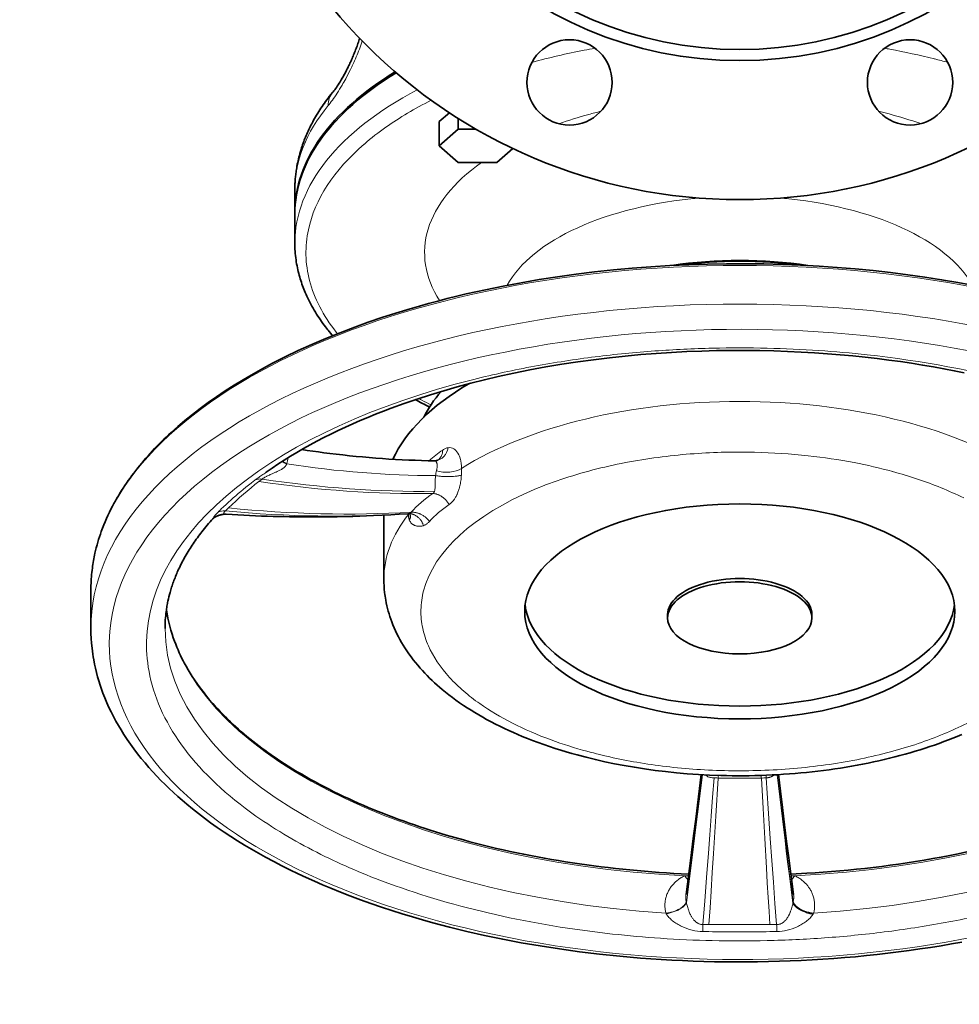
# Model space of a CAD drawing. Header units: inches. Extents: x 2941 to 3337, y 359 to 776.
# Tile 1 of 28: x 3088 to 3139, y 359 to 412. Entities that reach past the tile are written whole.
import ezdxf

# ---------------------------------------------------------------- set-up
doc = ezdxf.new("R2010")
doc.units = ezdxf.units.IN
doc.header["$MEASUREMENT"] = 0

msp = doc.modelspace()

# ---------------------------------------------------------------- linework, layer by layer
at = {"color": 7, "lineweight": 35, "ltscale": 0.091778}
msp.add_line((3111.311, 407.109), (3110.756, 406.628), dxfattribs=at)
at = {"color": 7, "lineweight": 13, "ltscale": 0.017011}
msp.add_line((3134.468, 407.188), (3134.6, 407.155), dxfattribs=at)
at = {"color": 7, "lineweight": 35, "ltscale": 0.16238}
msp.add_line((3110.756, 406.628), (3110.756, 405.329), dxfattribs=at)
at = {"color": 7, "lineweight": 35, "ltscale": 0.071009}
msp.add_line((3111.795, 406.229), (3111.795, 406.797), dxfattribs=at)
at = {"color": 7, "lineweight": 35, "ltscale": 0.171846}
for p, q in [((3110.756, 405.329), (3111.795, 406.229)), ((3111.795, 404.429), (3110.756, 405.329))]:
    msp.add_line(p, q, dxfattribs=at)
at = {"color": 7, "lineweight": 35, "ltscale": 0.117804}
msp.add_line((3111.795, 406.229), (3112.737, 406.229), dxfattribs=at)
at = {"color": 7, "lineweight": 35, "ltscale": 0.143065}
msp.add_line((3114.739, 405.179), (3113.873, 404.429), dxfattribs=at)
at = {"color": 7, "lineweight": 35, "ltscale": 0.259808}
for p, q in [((3113.873, 404.429), (3111.795, 404.429)), ((3091.976, 379.283), (3091.976, 381.362))]:
    msp.add_line(p, q, dxfattribs=at)
at = {"color": 7, "lineweight": 35, "ltscale": 0.151555}
msp.add_line((3102.976, 402.935), (3102.976, 401.723), dxfattribs=at)
at = {"color": 7, "lineweight": 35, "ltscale": 0.194855}
msp.add_line((3102.976, 401.636), (3102.976, 400.077), dxfattribs=at)
at = {"color": 7, "lineweight": 13, "ltscale": 0.014446}
msp.add_line((3105.204, 395.27), (3105.276, 395.18), dxfattribs=at)
at = {"color": 7, "lineweight": 13, "ltscale": 0.026365}
msp.add_line((3101.206, 387.337), (3101.04, 387.207), dxfattribs=at)
at = {"color": 7, "lineweight": 35, "ltscale": 0.432944}
msp.add_line((3107.776, 381.93), (3107.776, 385.393), dxfattribs=at)
at = {"color": 7, "lineweight": 13, "ltscale": 0.004337}
msp.add_line((3109.102, 385.435), (3109.102, 385.47), dxfattribs=at)
at = {"color": 7, "lineweight": 35, "ltscale": 0.000304}
msp.add_line((3109.189, 385.467), (3109.188, 385.469), dxfattribs=at)
at = {"color": 7, "lineweight": 35, "ltscale": 0.021651}
for p, q in [((3123.083, 379.85), (3123.083, 380.023)), ((3130.87, 379.85), (3130.87, 380.023))]:
    msp.add_line(p, q, dxfattribs=at)
at = {"color": 7, "lineweight": 13, "ltscale": 0.003874}
msp.add_line((3124.09, 364.527), (3124.096, 364.497), dxfattribs=at)
at = {"color": 7, "lineweight": 13, "ltscale": 0.005915}
msp.add_line((3129.846, 364.452), (3129.856, 364.498), dxfattribs=at)
at = {"color": 7, "lineweight": 13, "ltscale": 0.003605}
msp.add_line((3129.856, 364.498), (3129.862, 364.527), dxfattribs=at)
at = {"color": 7, "lineweight": 13, "ltscale": 0.003543}
msp.add_line((3123.005, 363.887), (3122.992, 363.912), dxfattribs=at)
at = {"color": 7, "lineweight": 13, "ltscale": 0.003296}
msp.add_line((3130.96, 363.912), (3130.948, 363.889), dxfattribs=at)
at = {"color": 7, "lineweight": 13, "ltscale": 0.03998}
msp.add_line((3124.991, 363.3), (3125.311, 363.303), dxfattribs=at)
at = {"color": 7, "lineweight": 13, "ltscale": 0.045542}
msp.add_line((3128.962, 363.3), (3128.598, 363.303), dxfattribs=at)
at = {"color": 7, "lineweight": 13}
for points in [[(3106.613, 410.978), (3106.575, 410.869), (3106.537, 410.76), (3106.497, 410.651), (3106.457, 410.543), (3106.416, 410.436), (3106.374, 410.33), (3106.331, 410.224), (3106.287, 410.119), (3106.242, 410.015), (3106.197, 409.911), (3106.152, 409.809), (3106.105, 409.708), (3106.074, 409.641), (3106.043, 409.575), (3106.012, 409.509), (3105.98, 409.443), (3105.916, 409.314), (3105.851, 409.188), (3105.786, 409.064), (3105.721, 408.941), (3105.672, 408.852), (3105.622, 408.764), (3105.573, 408.677), (3105.523, 408.592), (3105.457, 408.481), (3105.392, 408.373), (3105.326, 408.268), (3105.261, 408.166), (3105.197, 408.068), (3105.132, 407.973), (3105.069, 407.881), (3105.006, 407.793), (3104.943, 407.708), (3104.885, 407.632), (3104.828, 407.559), (3104.772, 407.489)], [(3110.696, 388.366), (3110.72, 388.383), (3110.742, 388.402), (3110.764, 388.422), (3110.784, 388.443), (3110.804, 388.466), (3110.822, 388.489), (3110.839, 388.513), (3110.855, 388.539), (3110.87, 388.565), (3110.884, 388.592), (3110.896, 388.62), (3110.907, 388.649), (3110.918, 388.679), (3110.927, 388.71), (3110.935, 388.742), (3110.941, 388.774), (3110.946, 388.807), (3110.95, 388.84), (3110.953, 388.874), (3110.954, 388.907)], [(3101.206, 387.337), (3101.228, 387.354), (3101.252, 387.371), (3101.277, 387.388), (3101.296, 387.4), (3101.316, 387.412), (3101.34, 387.425), (3101.364, 387.439), (3101.412, 387.465), (3101.441, 387.48), (3101.471, 387.494), (3101.511, 387.514), (3101.551, 387.533), (3101.603, 387.556), (3101.654, 387.579), (3101.757, 387.625), (3101.863, 387.671), (3101.934, 387.703), (3101.969, 387.719), (3102.022, 387.743), (3102.061, 387.762), (3102.1, 387.781), (3102.138, 387.8), (3102.175, 387.82), (3102.213, 387.841), (3102.25, 387.862), (3102.286, 387.885), (3102.304, 387.896), (3102.321, 387.908), (3102.348, 387.928), (3102.375, 387.948), (3102.4, 387.97), (3102.413, 387.981), (3102.425, 387.993), (3102.437, 388.004), (3102.448, 388.016), (3102.466, 388.037), (3102.476, 388.048), (3102.484, 388.06), (3102.492, 388.071), (3102.5, 388.082), (3102.511, 388.1), (3102.521, 388.118), (3102.53, 388.136), (3102.538, 388.155)], [(3110.64, 388.192), (3110.634, 388.213), (3110.63, 388.224), (3110.626, 388.233), (3110.62, 388.247), (3110.613, 388.26), (3110.605, 388.272), (3110.597, 388.283), (3110.587, 388.293), (3110.576, 388.302), (3110.571, 388.306), (3110.565, 388.31), (3110.556, 388.315), (3110.547, 388.319), (3110.537, 388.322), (3110.527, 388.324), (3110.518, 388.325), (3110.509, 388.326)], [(3110.617, 387.791), (3110.622, 387.814), (3110.628, 387.837), (3110.633, 387.86), (3110.637, 387.882), (3110.643, 387.916), (3110.648, 387.948), (3110.651, 387.98), (3110.654, 388.011), (3110.655, 388.045), (3110.655, 388.077), (3110.653, 388.108), (3110.652, 388.123), (3110.65, 388.138), (3110.648, 388.157), (3110.644, 388.175), (3110.64, 388.192)], [(3111.914, 388.372), (3111.922, 388.336), (3111.929, 388.301), (3111.936, 388.264), (3111.94, 388.237), (3111.945, 388.209), (3111.952, 388.152), (3111.959, 388.095), (3111.963, 388.037), (3111.967, 387.977), (3111.969, 387.917)], [(3100.837, 387.29), (3100.894, 387.332), (3100.953, 387.375), (3101.033, 387.432), (3101.089, 387.471), (3101.202, 387.549)], [(3111.962, 387.545), (3111.916, 387.535), (3111.867, 387.525), (3111.816, 387.516), (3111.763, 387.509), (3111.728, 387.504), (3111.692, 387.5), (3111.654, 387.496), (3111.616, 387.492), (3111.54, 387.486), (3111.463, 387.481), (3111.384, 387.478), (3111.306, 387.476), (3111.221, 387.475), (3111.136, 387.476), (3111.051, 387.478), (3110.967, 387.482), (3110.924, 387.484), (3110.882, 387.487), (3110.842, 387.49), (3110.801, 387.494), (3110.741, 387.5), (3110.681, 387.507), (3110.624, 387.515), (3110.567, 387.524)], [(3111.582, 386.253), (3111.605, 386.287), (3111.628, 386.322), (3111.649, 386.358), (3111.67, 386.395), (3111.69, 386.432), (3111.701, 386.456), (3111.713, 386.48), (3111.724, 386.505), (3111.736, 386.53), (3111.757, 386.58), (3111.776, 386.629), (3111.794, 386.679), (3111.811, 386.729), (3111.827, 386.78), (3111.842, 386.832), (3111.851, 386.866), (3111.86, 386.899), (3111.877, 386.967), (3111.892, 387.036), (3111.906, 387.106), (3111.919, 387.177), (3111.93, 387.249), (3111.94, 387.323), (3111.949, 387.397), (3111.956, 387.471), (3111.962, 387.545)], [(3099.011, 385.728), (3099.137, 385.849), (3099.264, 385.969), (3099.393, 386.088), (3099.524, 386.206), (3099.655, 386.323), (3099.788, 386.44), (3099.923, 386.555), (3100.059, 386.67), (3100.196, 386.783), (3100.334, 386.896), (3100.474, 387.008), (3100.615, 387.119), (3100.661, 387.155)], [(3110.511, 386.679), (3110.505, 386.66), (3110.497, 386.643), (3110.487, 386.626), (3110.482, 386.618), (3110.477, 386.61), (3110.471, 386.603), (3110.465, 386.596), (3110.455, 386.585), (3110.444, 386.575), (3110.431, 386.565), (3110.418, 386.556)], [(3111.299, 385.968), (3111.276, 386.006), (3111.251, 386.044), (3111.226, 386.08), (3111.199, 386.116), (3111.171, 386.15), (3111.142, 386.184), (3111.113, 386.217), (3111.082, 386.248), (3111.05, 386.279), (3111.017, 386.308), (3110.983, 386.336), (3110.949, 386.362), (3110.931, 386.375), (3110.914, 386.388), (3110.896, 386.4), (3110.878, 386.411), (3110.853, 386.426), (3110.829, 386.44), (3110.804, 386.454), (3110.77, 386.471), (3110.736, 386.487), (3110.701, 386.501), (3110.666, 386.513), (3110.631, 386.525), (3110.613, 386.53), (3110.595, 386.534), (3110.572, 386.54), (3110.548, 386.544), (3110.524, 386.548), (3110.498, 386.552), (3110.471, 386.554), (3110.445, 386.556), (3110.418, 386.556)], [(3098.511, 385.155), (3098.536, 385.191), (3098.565, 385.233), (3098.593, 385.272), (3098.608, 385.293), (3098.632, 385.326)], [(3099.27, 385.438), (3099.258, 385.439), (3099.246, 385.44), (3099.237, 385.441), (3099.227, 385.443), (3099.214, 385.446), (3099.202, 385.45), (3099.191, 385.455), (3099.182, 385.46), (3099.173, 385.466), (3099.166, 385.472), (3099.16, 385.479), (3099.157, 385.483), (3099.155, 385.487), (3099.153, 385.491), (3099.152, 385.495), (3099.151, 385.5), (3099.151, 385.504), (3099.151, 385.509), (3099.151, 385.514), (3099.153, 385.524), (3099.155, 385.53), (3099.157, 385.537), (3099.16, 385.543), (3099.163, 385.55), (3099.171, 385.563), (3099.182, 385.577), (3099.193, 385.59), (3099.206, 385.604), (3099.22, 385.618)], [(3109.254, 385.548), (3109.243, 385.536), (3109.232, 385.525), (3109.219, 385.515), (3109.206, 385.506), (3109.191, 385.498), (3109.175, 385.491), (3109.158, 385.485), (3109.139, 385.48), (3109.12, 385.475), (3109.1, 385.472)], [(3109.92, 384.833), (3109.905, 384.873), (3109.888, 384.913), (3109.878, 384.933), (3109.869, 384.953), (3109.853, 384.983), (3109.837, 385.014), (3109.819, 385.043), (3109.801, 385.072), (3109.782, 385.1), (3109.76, 385.131), (3109.737, 385.16), (3109.713, 385.188), (3109.688, 385.215), (3109.663, 385.241), (3109.636, 385.266), (3109.609, 385.29), (3109.581, 385.313), (3109.551, 385.335), (3109.521, 385.355), (3109.506, 385.364), (3109.491, 385.374), (3109.475, 385.382), (3109.46, 385.391), (3109.438, 385.402), (3109.417, 385.412), (3109.395, 385.421), (3109.367, 385.432), (3109.339, 385.442), (3109.31, 385.45), (3109.281, 385.457), (3109.252, 385.463), (3109.223, 385.467), (3109.193, 385.471), (3109.162, 385.473), (3109.131, 385.473), (3109.1, 385.472)], [(3110.24, 385.051), (3110.214, 385.085), (3110.187, 385.118), (3110.159, 385.15), (3110.129, 385.181), (3110.099, 385.211), (3110.068, 385.24), (3110.035, 385.268), (3110.002, 385.295), (3109.968, 385.321), (3109.934, 385.345), (3109.898, 385.369), (3109.862, 385.391), (3109.825, 385.412), (3109.787, 385.432), (3109.748, 385.451), (3109.728, 385.46), (3109.708, 385.468), (3109.688, 385.476), (3109.667, 385.484), (3109.637, 385.495), (3109.606, 385.505), (3109.575, 385.514), (3109.544, 385.522), (3109.508, 385.53), (3109.471, 385.537), (3109.435, 385.542), (3109.398, 385.547), (3109.362, 385.549), (3109.325, 385.55), (3109.289, 385.55), (3109.254, 385.548)], [(3109.161, 385.113), (3109.174, 385.086), (3109.186, 385.065), (3109.198, 385.045), (3109.21, 385.026), (3109.226, 385.004), (3109.242, 384.984), (3109.26, 384.965), (3109.277, 384.947), (3109.296, 384.929), (3109.315, 384.913), (3109.331, 384.901), (3109.347, 384.89), (3109.363, 384.879), (3109.376, 384.871), (3109.388, 384.864), (3109.414, 384.851), (3109.44, 384.839), (3109.467, 384.828), (3109.494, 384.819), (3109.522, 384.811), (3109.549, 384.804), (3109.578, 384.799), (3109.608, 384.795), (3109.64, 384.792), (3109.671, 384.79), (3109.702, 384.791), (3109.734, 384.792), (3109.765, 384.795), (3109.797, 384.8), (3109.828, 384.806), (3109.859, 384.814), (3109.89, 384.822), (3109.92, 384.833)], [(3109.92, 384.833), (3109.951, 384.845), (3109.982, 384.859), (3110.013, 384.874), (3110.042, 384.89), (3110.072, 384.908), (3110.1, 384.928), (3110.128, 384.948), (3110.156, 384.97), (3110.182, 384.994), (3110.202, 385.012), (3110.221, 385.031), (3110.24, 385.051)], [(3124.959, 371.386), (3124.786, 369.957), (3124.7, 369.252), (3124.613, 368.552), (3124.484, 367.515), (3124.355, 366.494), (3124.226, 365.488), (3124.096, 364.497)], [(3128.99, 371.386), (3129.132, 370.186), (3129.274, 369.002), (3129.416, 367.836), (3129.487, 367.26), (3129.559, 366.689), (3129.654, 365.935), (3129.75, 365.189), (3129.846, 364.452)], [(3129.856, 364.498), (3129.76, 365.231), (3129.664, 365.972), (3129.569, 366.721), (3129.498, 367.289), (3129.426, 367.861), (3129.284, 369.019), (3129.142, 370.195), (3129.001, 371.386)], [(3125.586, 371.215), (3125.511, 370.18), (3125.436, 369.156), (3125.362, 368.145), (3125.287, 367.148), (3125.188, 365.84), (3125.089, 364.557), (3124.991, 363.3)], [(3125.311, 363.303), (3125.37, 364.198), (3125.429, 365.106), (3125.494, 366.116), (3125.559, 367.143), (3125.684, 369.149), (3125.81, 371.207)], [(3125.586, 371.215), (3125.665, 371.212), (3125.743, 371.209), (3125.81, 371.207)], [(3128.139, 371.206), (3128.181, 371.208), (3128.265, 371.212), (3128.322, 371.214), (3128.35, 371.215), (3128.393, 371.218)], [(3128.139, 371.206), (3128.229, 369.557), (3128.32, 367.938), (3128.412, 366.356), (3128.46, 365.55), (3128.508, 364.753), (3128.553, 364.024), (3128.598, 363.303)], [(3128.962, 363.3), (3128.875, 364.431), (3128.789, 365.582), (3128.703, 366.754), (3128.618, 367.946), (3128.562, 368.752), (3128.505, 369.567), (3128.393, 371.218)], [(3128.744, 371.308), (3128.731, 371.301), (3128.718, 371.294), (3128.704, 371.287), (3128.69, 371.281), (3128.661, 371.269), (3128.632, 371.259), (3128.602, 371.25), (3128.576, 371.243), (3128.551, 371.237), (3128.525, 371.232), (3128.505, 371.229), (3128.486, 371.226)], [(3124.014, 365.933), (3123.965, 365.91), (3123.917, 365.886), (3123.87, 365.86), (3123.823, 365.834), (3123.778, 365.806), (3123.733, 365.777), (3123.689, 365.747), (3123.646, 365.716), (3123.604, 365.683), (3123.563, 365.65), (3123.524, 365.616), (3123.485, 365.58), (3123.447, 365.544), (3123.411, 365.507), (3123.376, 365.468), (3123.341, 365.428), (3123.308, 365.388), (3123.276, 365.346), (3123.245, 365.304), (3123.216, 365.26), (3123.188, 365.216), (3123.161, 365.171), (3123.136, 365.126), (3123.112, 365.079), (3123.09, 365.032), (3123.069, 364.985), (3123.05, 364.937), (3123.032, 364.888), (3123.016, 364.839), (3123.002, 364.79), (3122.989, 364.741), (3122.977, 364.691), (3122.967, 364.641), (3122.959, 364.591), (3122.952, 364.54), (3122.946, 364.49), (3122.942, 364.439), (3122.94, 364.388), (3122.939, 364.337), (3122.94, 364.285), (3122.942, 364.234), (3122.946, 364.183), (3122.951, 364.132), (3122.957, 364.088), (3122.964, 364.044), (3122.972, 364), (3122.981, 363.956), (3122.992, 363.912)], [(3130.96, 363.912), (3130.972, 363.963), (3130.982, 364.014), (3130.991, 364.066), (3130.998, 364.117), (3131.004, 364.169), (3131.008, 364.221), (3131.011, 364.273), (3131.012, 364.324), (3131.012, 364.376), (3131.01, 364.428), (3131.006, 364.479), (3131.001, 364.531), (3130.994, 364.582), (3130.986, 364.633), (3130.976, 364.683), (3130.965, 364.732), (3130.952, 364.782), (3130.938, 364.831), (3130.922, 364.879), (3130.905, 364.927), (3130.886, 364.975), (3130.866, 365.022), (3130.844, 365.068), (3130.821, 365.114), (3130.797, 365.159), (3130.771, 365.203), (3130.744, 365.247), (3130.716, 365.29), (3130.691, 365.325), (3130.666, 365.359), (3130.64, 365.393), (3130.613, 365.426), (3130.585, 365.458), (3130.567, 365.478), (3130.549, 365.498), (3130.53, 365.518), (3130.511, 365.537), (3130.473, 365.575), (3130.433, 365.611), (3130.392, 365.647), (3130.35, 365.681), (3130.307, 365.715), (3130.263, 365.747), (3130.217, 365.778), (3130.171, 365.808), (3130.126, 365.835), (3130.08, 365.861), (3130.034, 365.886), (3129.986, 365.91), (3129.938, 365.933)], [(3122.992, 363.912), (3123.045, 363.919), (3123.099, 363.928), (3123.152, 363.938), (3123.206, 363.95), (3123.259, 363.963), (3123.311, 363.977), (3123.364, 363.992), (3123.415, 364.009), (3123.466, 364.027), (3123.517, 364.047), (3123.566, 364.067), (3123.614, 364.089), (3123.638, 364.101), (3123.661, 364.112), (3123.684, 364.124), (3123.707, 364.136), (3123.74, 364.155), (3123.772, 364.175), (3123.804, 364.195), (3123.834, 364.216), (3123.851, 364.228), (3123.869, 364.241), (3123.885, 364.254), (3123.901, 364.267), (3123.925, 364.287), (3123.947, 364.308), (3123.968, 364.329), (3123.988, 364.35), (3123.998, 364.362), (3124.009, 364.375), (3124.021, 364.391), (3124.033, 364.408), (3124.045, 364.425), (3124.057, 364.445), (3124.067, 364.466), (3124.076, 364.486), (3124.084, 364.507), (3124.09, 364.527)], [(3123.005, 363.887), (3123.06, 363.896), (3123.115, 363.906), (3123.17, 363.918), (3123.225, 363.931), (3123.279, 363.946), (3123.333, 363.961), (3123.387, 363.979), (3123.44, 363.997), (3123.492, 364.017), (3123.544, 364.038), (3123.594, 364.06), (3123.619, 364.072), (3123.644, 364.084), (3123.676, 364.1), (3123.708, 364.117), (3123.739, 364.135), (3123.774, 364.155), (3123.807, 364.176), (3123.84, 364.198), (3123.872, 364.221), (3123.888, 364.234), (3123.905, 364.247), (3123.92, 364.26), (3123.935, 364.273), (3123.957, 364.293), (3123.978, 364.313), (3123.998, 364.334), (3124.017, 364.356), (3124.034, 364.378), (3124.043, 364.39), (3124.051, 364.402), (3124.058, 364.413), (3124.065, 364.425), (3124.075, 364.443), (3124.083, 364.461), (3124.09, 364.479), (3124.096, 364.497)], [(3124.991, 363.3), (3124.961, 363.3), (3124.932, 363.302), (3124.902, 363.305), (3124.873, 363.31), (3124.845, 363.317), (3124.816, 363.325), (3124.788, 363.335), (3124.761, 363.346), (3124.734, 363.358), (3124.707, 363.372), (3124.681, 363.387), (3124.656, 363.403), (3124.631, 363.42), (3124.607, 363.439), (3124.584, 363.459), (3124.565, 363.476), (3124.547, 363.493), (3124.529, 363.512), (3124.516, 363.526), (3124.503, 363.54), (3124.478, 363.57), (3124.454, 363.601), (3124.431, 363.633), (3124.409, 363.666), (3124.388, 363.699), (3124.37, 363.73), (3124.352, 363.761), (3124.336, 363.793), (3124.323, 363.817), (3124.312, 363.841), (3124.291, 363.887), (3124.271, 363.933), (3124.251, 363.979), (3124.233, 364.027), (3124.221, 364.059), (3124.21, 364.091), (3124.188, 364.156), (3124.17, 364.213), (3124.153, 364.269), (3124.137, 364.326), (3124.122, 364.384), (3124.108, 364.441), (3124.096, 364.497)], [(3130.948, 363.889), (3130.89, 363.898), (3130.833, 363.909), (3130.775, 363.921), (3130.718, 363.935), (3130.661, 363.95), (3130.604, 363.967), (3130.548, 363.986), (3130.52, 363.995), (3130.492, 364.006), (3130.465, 364.016), (3130.438, 364.027), (3130.39, 364.047), (3130.343, 364.068), (3130.297, 364.09), (3130.252, 364.114), (3130.208, 364.138), (3130.187, 364.151), (3130.166, 364.164), (3130.146, 364.177), (3130.126, 364.19), (3130.097, 364.21), (3130.069, 364.231), (3130.042, 364.253), (3130.016, 364.274), (3129.991, 364.298), (3129.967, 364.322), (3129.955, 364.334), (3129.944, 364.347), (3129.934, 364.359), (3129.924, 364.371), (3129.908, 364.392), (3129.895, 364.413), (3129.882, 364.435), (3129.872, 364.456), (3129.867, 364.467), (3129.863, 364.477), (3129.859, 364.488), (3129.856, 364.498)], [(3129.862, 364.527), (3129.866, 364.512), (3129.871, 364.497), (3129.877, 364.482), (3129.882, 364.471), (3129.887, 364.459), (3129.9, 364.437), (3129.913, 364.415), (3129.929, 364.393), (3129.942, 364.375), (3129.957, 364.358), (3129.972, 364.341), (3129.984, 364.329), (3129.996, 364.316), (3130.009, 364.304), (3130.023, 364.291), (3130.044, 364.273), (3130.066, 364.254), (3130.089, 364.237), (3130.106, 364.224), (3130.124, 364.211), (3130.143, 364.198), (3130.162, 364.186), (3130.201, 364.162), (3130.241, 364.138), (3130.283, 364.116), (3130.326, 364.095), (3130.359, 364.079), (3130.393, 364.064), (3130.427, 364.05), (3130.454, 364.039), (3130.48, 364.029), (3130.533, 364.01), (3130.587, 363.993), (3130.642, 363.976), (3130.694, 363.962), (3130.747, 363.949), (3130.8, 363.938), (3130.853, 363.928), (3130.907, 363.919), (3130.96, 363.912)], [(3129.846, 364.452), (3129.833, 364.397), (3129.819, 364.342), (3129.804, 364.287), (3129.784, 364.22), (3129.764, 364.155), (3129.742, 364.09), (3129.73, 364.057), (3129.718, 364.024), (3129.706, 363.994), (3129.694, 363.964), (3129.673, 363.914), (3129.651, 363.864), (3129.628, 363.816), (3129.616, 363.792), (3129.604, 363.769), (3129.587, 363.738), (3129.569, 363.707), (3129.551, 363.677), (3129.539, 363.659), (3129.527, 363.641), (3129.51, 363.617), (3129.492, 363.593), (3129.474, 363.57), (3129.452, 363.543), (3129.429, 363.518), (3129.405, 363.493), (3129.38, 363.469), (3129.354, 363.447), (3129.331, 363.428), (3129.308, 363.411), (3129.283, 363.394), (3129.258, 363.379), (3129.233, 363.365), (3129.207, 363.352), (3129.18, 363.341), (3129.153, 363.33), (3129.125, 363.322), (3129.097, 363.314), (3129.07, 363.309), (3129.044, 363.304), (3129.017, 363.302), (3128.989, 363.3), (3128.962, 363.3)], [(3129.846, 364.452), (3129.85, 364.442), (3129.854, 364.432), (3129.859, 364.422), (3129.864, 364.411), (3129.876, 364.391), (3129.89, 364.371), (3129.904, 364.351), (3129.92, 364.332), (3129.938, 364.312), (3129.956, 364.293), (3129.969, 364.281), (3129.982, 364.268), (3130.01, 364.244), (3130.033, 364.225), (3130.057, 364.206), (3130.082, 364.188), (3130.102, 364.174), (3130.121, 364.161), (3130.162, 364.135), (3130.203, 364.11), (3130.246, 364.086), (3130.281, 364.068), (3130.316, 364.05), (3130.352, 364.032), (3130.38, 364.02), (3130.407, 364.008), (3130.463, 363.984), (3130.519, 363.962), (3130.575, 363.942), (3130.632, 363.922), (3130.69, 363.904), (3130.748, 363.888), (3130.806, 363.873), (3130.865, 363.859), (3130.924, 363.847)]]:
    msp.add_lwpolyline(points, dxfattribs=at)
at = {"color": 7, "lineweight": 35}
for points in [[(3105.015, 408.2), (3105.043, 408.235), (3105.083, 408.286), (3105.126, 408.342), (3105.17, 408.404), (3105.217, 408.47), (3105.265, 408.541), (3105.315, 408.616), (3105.366, 408.696), (3105.418, 408.779), (3105.476, 408.875), (3105.534, 408.975), (3105.593, 409.078), (3105.623, 409.132), (3105.653, 409.186), (3105.683, 409.242), (3105.713, 409.297), (3105.743, 409.355), (3105.772, 409.412), (3105.802, 409.471), (3105.832, 409.53), (3105.862, 409.591), (3105.891, 409.652), (3105.921, 409.713), (3105.95, 409.776), (3105.979, 409.839), (3106.008, 409.902), (3106.036, 409.967), (3106.065, 410.031), (3106.093, 410.097), (3106.121, 410.162), (3106.148, 410.229), (3106.176, 410.295), (3106.203, 410.363), (3106.229, 410.43), (3106.256, 410.499), (3106.281, 410.567), (3106.307, 410.636), (3106.332, 410.705), (3106.356, 410.774), (3106.38, 410.843), (3106.404, 410.913), (3106.427, 410.983), (3106.45, 411.053), (3106.472, 411.123)], [(3105.015, 408.2), (3104.924, 408.088), (3104.835, 407.975), (3104.768, 407.888), (3104.702, 407.8), (3104.637, 407.711), (3104.573, 407.622), (3104.51, 407.533), (3104.447, 407.443), (3104.387, 407.352), (3104.327, 407.261), (3104.268, 407.169), (3104.21, 407.077), (3104.154, 406.984), (3104.098, 406.891), (3104.044, 406.797), (3103.991, 406.703), (3103.939, 406.608), (3103.889, 406.513), (3103.848, 406.434), (3103.808, 406.355), (3103.769, 406.276), (3103.731, 406.196), (3103.694, 406.116), (3103.657, 406.036), (3103.622, 405.955), (3103.587, 405.874), (3103.553, 405.793), (3103.52, 405.711), (3103.488, 405.63), (3103.457, 405.548), (3103.427, 405.465), (3103.398, 405.383), (3103.369, 405.3), (3103.342, 405.217), (3103.31, 405.115), (3103.279, 405.013), (3103.25, 404.911), (3103.222, 404.808), (3103.197, 404.712), (3103.174, 404.616), (3103.152, 404.52), (3103.131, 404.423), (3103.111, 404.327), (3103.093, 404.23), (3103.076, 404.133), (3103.061, 404.036), (3103.051, 403.967), (3103.041, 403.899), (3103.032, 403.83), (3103.024, 403.762), (3103.016, 403.693), (3103.009, 403.624), (3103.003, 403.555), (3102.997, 403.486), (3102.993, 403.418), (3102.988, 403.349), (3102.985, 403.28), (3102.982, 403.211), (3102.979, 403.142), (3102.978, 403.073), (3102.977, 403.004), (3102.976, 402.935)], [(3105.015, 395.075), (3104.917, 395.191), (3104.821, 395.308), (3104.773, 395.368), (3104.725, 395.428), (3104.679, 395.487), (3104.634, 395.546), (3104.562, 395.642), (3104.491, 395.738), (3104.421, 395.835), (3104.354, 395.933), (3104.287, 396.031), (3104.222, 396.13), (3104.153, 396.236), (3104.087, 396.344), (3104.021, 396.452), (3103.959, 396.559), (3103.899, 396.666), (3103.84, 396.774), (3103.783, 396.883), (3103.727, 396.993), (3103.674, 397.104), (3103.627, 397.202), (3103.583, 397.301), (3103.539, 397.4), (3103.501, 397.492), (3103.464, 397.585), (3103.428, 397.678), (3103.393, 397.77), (3103.36, 397.863), (3103.328, 397.956), (3103.298, 398.048), (3103.269, 398.141), (3103.241, 398.235), (3103.213, 398.334), (3103.187, 398.433), (3103.162, 398.533), (3103.139, 398.634), (3103.116, 398.741), (3103.094, 398.848), (3103.074, 398.955), (3103.057, 399.063), (3103.04, 399.171), (3103.025, 399.284), (3103.012, 399.399), (3103.001, 399.513), (3102.992, 399.627), (3102.985, 399.74), (3102.98, 399.852), (3102.977, 399.965), (3102.976, 400.077)], [(3096.301, 389.851), (3096.671, 390.181), (3097.048, 390.502), (3097.452, 390.828), (3097.863, 391.145), (3098.301, 391.467), (3098.746, 391.78), (3099.219, 392.096), (3099.699, 392.403), (3100.091, 392.643), (3100.487, 392.878), (3101.12, 393.236), (3101.778, 393.588), (3102.46, 393.934), (3103.165, 394.272), (3103.894, 394.602), (3104.645, 394.924), (3105.419, 395.236), (3106.215, 395.539), (3106.938, 395.8), (3107.677, 396.052), (3108.431, 396.295), (3109.201, 396.529), (3109.693, 396.672), (3110.187, 396.81), (3110.69, 396.946), (3111.195, 397.076), (3111.708, 397.204), (3112.222, 397.326), (3112.744, 397.445), (3113.267, 397.559), (3114.221, 397.755), (3115.186, 397.936), (3116.163, 398.103), (3117.15, 398.256), (3118.145, 398.394), (3119.147, 398.517), (3120.156, 398.625), (3121.168, 398.719), (3122.185, 398.797), (3123.203, 398.86), (3124.221, 398.907), (3125.239, 398.94), (3126.255, 398.958), (3127.267, 398.961), (3128.275, 398.95), (3129.277, 398.924), (3130.273, 398.884), (3131.26, 398.83), (3132.238, 398.763), (3133.205, 398.682), (3134.162, 398.588), (3135.106, 398.482), (3136.037, 398.364), (3136.954, 398.234), (3137.857, 398.092), (3138.744, 397.94), (3139.616, 397.777)], [(3139.081, 393.073), (3138.541, 393.183), (3137.987, 393.29), (3137.42, 393.392), (3136.84, 393.491), (3136.245, 393.586), (3135.638, 393.676), (3135.016, 393.762), (3134.381, 393.842), (3133.732, 393.917), (3133.069, 393.986), (3132.393, 394.049), (3131.703, 394.105), (3131, 394.154), (3130.284, 394.196), (3129.555, 394.231), (3128.813, 394.257), (3128.059, 394.274), (3127.293, 394.283), (3126.515, 394.282), (3125.726, 394.271), (3124.927, 394.25), (3124.118, 394.218), (3123.299, 394.176), (3122.472, 394.122), (3121.637, 394.056), (3120.796, 393.977), (3119.948, 393.886), (3119.095, 393.782), (3118.239, 393.665), (3117.379, 393.534), (3116.518, 393.39), (3115.656, 393.231), (3114.796, 393.058), (3113.937, 392.87), (3113.198, 392.696), (3112.462, 392.511), (3111.731, 392.314), (3111.006, 392.107), (3110.287, 391.888), (3109.576, 391.659), (3108.873, 391.418), (3108.181, 391.167), (3107.753, 391.004), (3107.327, 390.837), (3106.915, 390.669), (3106.505, 390.496), (3106.104, 390.32), (3105.704, 390.139), (3105.314, 389.956), (3104.926, 389.767), (3104.547, 389.577), (3104.171, 389.381), (3103.805, 389.183), (3103.442, 388.981), (3103.089, 388.777), (3102.74, 388.567), (3102.402, 388.357), (3102.068, 388.142), (3101.745, 387.926), (3101.426, 387.705)], [(3096.301, 389.851), (3096.17, 389.73), (3096.041, 389.609), (3095.913, 389.485), (3095.786, 389.361), (3095.66, 389.236), (3095.537, 389.11), (3095.415, 388.983), (3095.294, 388.856), (3095.175, 388.727), (3095.058, 388.598), (3094.943, 388.467), (3094.829, 388.336), (3094.717, 388.204), (3094.607, 388.071), (3094.499, 387.937), (3094.393, 387.802), (3094.289, 387.666), (3094.186, 387.53), (3094.088, 387.396), (3093.992, 387.262), (3093.898, 387.126), (3093.806, 386.99), (3093.716, 386.854), (3093.627, 386.716), (3093.541, 386.578), (3093.457, 386.439), (3093.376, 386.301), (3093.297, 386.162), (3093.219, 386.022), (3093.145, 385.882), (3093.058, 385.714), (3092.974, 385.545), (3092.894, 385.375), (3092.816, 385.205), (3092.742, 385.033), (3092.671, 384.861), (3092.604, 384.688), (3092.539, 384.514), (3092.488, 384.368), (3092.439, 384.222), (3092.393, 384.076), (3092.349, 383.929), (3092.307, 383.782), (3092.268, 383.634), (3092.231, 383.485), (3092.196, 383.337), (3092.174, 383.237), (3092.154, 383.137), (3092.134, 383.038), (3092.116, 382.937), (3092.099, 382.837), (3092.083, 382.737), (3092.068, 382.636), (3092.054, 382.535), (3092.039, 382.417), (3092.026, 382.298), (3092.014, 382.182), (3092.004, 382.065), (3091.996, 381.948), (3091.989, 381.831), (3091.983, 381.714), (3091.979, 381.597), (3091.977, 381.48), (3091.976, 381.362)], [(3110.509, 388.326), (3110.162, 388.331), (3109.815, 388.34), (3109.466, 388.351), (3109.117, 388.364), (3108.763, 388.381), (3108.409, 388.399), (3108.054, 388.421), (3107.699, 388.445), (3107.344, 388.471), (3106.988, 388.5), (3106.633, 388.531), (3106.276, 388.564), (3105.92, 388.6), (3105.563, 388.639), (3105.204, 388.68), (3104.856, 388.722), (3104.544, 388.761), (3104.246, 388.801), (3103.948, 388.842), (3103.649, 388.884), (3103.351, 388.929)], [(3110.696, 388.366), (3110.681, 388.358), (3110.666, 388.351), (3110.648, 388.345), (3110.628, 388.339), (3110.604, 388.334), (3110.59, 388.331)], [(3098.48, 385.115), (3098.494, 385.131), (3098.508, 385.146), (3098.523, 385.161), (3098.538, 385.175), (3098.553, 385.189), (3098.569, 385.203), (3098.584, 385.216), (3098.6, 385.229), (3098.631, 385.252), (3098.663, 385.275), (3098.696, 385.295), (3098.728, 385.314), (3098.761, 385.332), (3098.794, 385.348), (3098.828, 385.363), (3098.862, 385.376), (3098.895, 385.388), (3098.929, 385.399), (3098.964, 385.409), (3098.998, 385.417), (3099.032, 385.424), (3099.066, 385.429), (3099.101, 385.434), (3099.135, 385.437), (3099.169, 385.439), (3099.203, 385.44), (3099.236, 385.439), (3099.27, 385.438)], [(3109.07, 385.469), (3108.61, 385.439), (3108.147, 385.413), (3107.684, 385.389), (3107.219, 385.368), (3106.848, 385.353), (3106.477, 385.34), (3106.106, 385.328), (3105.734, 385.319), (3105.252, 385.309), (3104.771, 385.302), (3104.471, 385.299), (3104.173, 385.298), (3103.874, 385.297), (3103.576, 385.298), (3103.277, 385.3), (3102.979, 385.303), (3102.681, 385.307), (3102.384, 385.312), (3102.096, 385.318), (3101.808, 385.325), (3101.491, 385.335), (3101.174, 385.345), (3100.857, 385.357), (3100.54, 385.371), (3100.223, 385.385), (3099.905, 385.401), (3099.588, 385.419), (3099.27, 385.438)], [(3109.07, 385.469), (3109.089, 385.47), (3109.106, 385.469), (3109.125, 385.468), (3109.138, 385.466), (3109.15, 385.464), (3109.163, 385.46), (3109.177, 385.456), (3109.187, 385.451), (3109.195, 385.447), (3109.201, 385.442)], [(3098.48, 385.115), (3098.403, 385.028), (3098.327, 384.94), (3098.253, 384.853), (3098.179, 384.765), (3098.107, 384.677), (3098.036, 384.589), (3097.967, 384.501), (3097.899, 384.413), (3097.838, 384.333), (3097.778, 384.253), (3097.719, 384.173), (3097.661, 384.093), (3097.604, 384.013), (3097.549, 383.933), (3097.494, 383.853), (3097.44, 383.773), (3097.383, 383.686), (3097.327, 383.599), (3097.272, 383.512), (3097.219, 383.425), (3097.166, 383.338), (3097.115, 383.251), (3097.065, 383.164), (3097.016, 383.077), (3096.969, 382.99), (3096.922, 382.903), (3096.877, 382.816), (3096.832, 382.729), (3096.79, 382.643), (3096.748, 382.556), (3096.707, 382.469), (3096.668, 382.383), (3096.635, 382.31), (3096.603, 382.236), (3096.573, 382.163), (3096.542, 382.09), (3096.513, 382.017), (3096.485, 381.944), (3096.457, 381.871), (3096.43, 381.798), (3096.404, 381.726), (3096.379, 381.653), (3096.355, 381.58), (3096.331, 381.508), (3096.308, 381.435), (3096.286, 381.363), (3096.265, 381.29), (3096.244, 381.218), (3096.213, 381.103), (3096.184, 380.987), (3096.157, 380.872), (3096.132, 380.757), (3096.117, 380.688), (3096.104, 380.618), (3096.091, 380.548), (3096.078, 380.479), (3096.067, 380.409), (3096.056, 380.34), (3096.046, 380.271), (3096.037, 380.201), (3096.022, 380.086), (3096.01, 379.97), (3096, 379.855), (3095.991, 379.74), (3095.985, 379.626), (3095.98, 379.511), (3095.977, 379.397), (3095.976, 379.283)], [(3118.203, 372.453), (3117.911, 372.535), (3117.617, 372.62), (3117.32, 372.71), (3117.021, 372.805), (3116.719, 372.905), (3116.416, 373.009), (3116.11, 373.119), (3115.803, 373.234), (3115.525, 373.343), (3115.246, 373.456), (3115.006, 373.557), (3114.765, 373.662), (3114.524, 373.77), (3114.283, 373.883), (3114.042, 373.999), (3113.801, 374.119), (3113.561, 374.244), (3113.321, 374.373), (3113.11, 374.49), (3112.9, 374.611), (3112.691, 374.735), (3112.483, 374.863), (3112.276, 374.995), (3112.07, 375.13), (3111.866, 375.27), (3111.664, 375.413), (3111.476, 375.551), (3111.29, 375.693), (3111.106, 375.838), (3110.925, 375.987), (3110.786, 376.105), (3110.648, 376.226), (3110.513, 376.349), (3110.378, 376.474), (3110.246, 376.602), (3110.115, 376.733), (3109.987, 376.866), (3109.86, 377.001), (3109.732, 377.144), (3109.606, 377.29), (3109.483, 377.439), (3109.362, 377.591), (3109.244, 377.746), (3109.13, 377.904), (3109.019, 378.065), (3108.911, 378.229), (3108.817, 378.379), (3108.729, 378.528), (3108.643, 378.679), (3108.561, 378.832), (3108.482, 378.987), (3108.407, 379.146), (3108.335, 379.306), (3108.266, 379.468), (3108.202, 379.633), (3108.15, 379.775), (3108.102, 379.918), (3108.056, 380.063), (3108.014, 380.209), (3107.974, 380.357), (3107.938, 380.505), (3107.906, 380.656), (3107.877, 380.807), (3107.859, 380.909), (3107.843, 381.012), (3107.829, 381.115), (3107.817, 381.218), (3107.799, 381.395), (3107.786, 381.572), (3107.779, 381.751), (3107.776, 381.93)], [(3112.071, 367.865), (3111.605, 367.995), (3111.143, 368.128), (3110.856, 368.215), (3110.569, 368.303), (3110.283, 368.393), (3109.998, 368.484), (3109.713, 368.578), (3109.43, 368.674), (3109.148, 368.772), (3108.867, 368.871), (3108.587, 368.973), (3108.308, 369.076), (3108.03, 369.182), (3107.754, 369.289), (3107.48, 369.398), (3107.207, 369.51), (3106.935, 369.623), (3106.666, 369.738), (3106.397, 369.855), (3106.131, 369.974), (3105.867, 370.095), (3105.604, 370.218), (3105.344, 370.343), (3105.086, 370.469), (3104.83, 370.598), (3104.576, 370.728), (3104.325, 370.86), (3104.076, 370.994), (3103.83, 371.13), (3103.587, 371.268), (3103.346, 371.407), (3103.108, 371.548), (3102.873, 371.691), (3102.611, 371.854), (3102.418, 371.978), (3102.226, 372.103), (3102.048, 372.221), (3101.7, 372.46), (3101.529, 372.581), (3101.361, 372.702), (3101.194, 372.825), (3101.031, 372.948), (3100.868, 373.073), (3100.709, 373.198), (3100.551, 373.325), (3100.396, 373.452), (3100.243, 373.58), (3100.093, 373.708), (3099.944, 373.839), (3099.799, 373.969), (3099.655, 374.1), (3099.512, 374.234), (3099.371, 374.369), (3099.229, 374.509), (3099.089, 374.651), (3098.953, 374.792), (3098.819, 374.935), (3098.682, 375.084), (3098.548, 375.235), (3098.362, 375.452), (3098.218, 375.626), (3098.078, 375.802), (3097.943, 375.978), (3097.812, 376.155), (3097.685, 376.333), (3097.562, 376.513), (3097.444, 376.693), (3097.33, 376.873), (3097.221, 377.054), (3097.116, 377.236), (3097.016, 377.418), (3096.952, 377.54), (3096.89, 377.663), (3096.815, 377.815), (3096.742, 377.969), (3096.676, 378.118), (3096.613, 378.267), (3096.549, 378.426), (3096.488, 378.586), (3096.419, 378.777), (3096.355, 378.971), (3096.289, 379.188), (3096.23, 379.401), (3096.178, 379.615), (3096.13, 379.836), (3096.088, 380.061), (3096.053, 380.285)], [(3110.412, 363.4), (3109.867, 363.552), (3109.317, 363.712), (3108.763, 363.88), (3108.206, 364.057), (3107.645, 364.242), (3107.081, 364.436), (3106.515, 364.64), (3105.947, 364.853), (3105.433, 365.053), (3104.918, 365.262), (3104.476, 365.448), (3104.034, 365.641), (3103.592, 365.84), (3103.151, 366.045), (3102.711, 366.258), (3102.272, 366.477), (3101.835, 366.703), (3101.4, 366.937), (3101.019, 367.149), (3100.641, 367.366), (3100.265, 367.589), (3099.892, 367.819), (3099.523, 368.054), (3099.156, 368.295), (3098.794, 368.543), (3098.436, 368.796), (3098.106, 369.039), (3097.78, 369.288), (3097.459, 369.542), (3097.142, 369.801), (3096.902, 370.006), (3096.665, 370.214), (3096.431, 370.425), (3096.201, 370.64), (3095.975, 370.859), (3095.753, 371.081), (3095.535, 371.306), (3095.321, 371.535), (3095.106, 371.775), (3094.895, 372.019), (3094.69, 372.267), (3094.491, 372.518), (3094.297, 372.774), (3094.109, 373.033), (3093.928, 373.295), (3093.753, 373.562), (3093.602, 373.803), (3093.46, 374.041), (3093.324, 374.282), (3093.193, 374.526), (3093.068, 374.772), (3092.948, 375.022), (3092.835, 375.273), (3092.728, 375.528), (3092.628, 375.784), (3092.548, 376.004), (3092.473, 376.225), (3092.403, 376.448), (3092.337, 376.673), (3092.277, 376.899), (3092.222, 377.127), (3092.173, 377.356), (3092.128, 377.586), (3092.102, 377.741), (3092.078, 377.897), (3092.056, 378.053), (3092.037, 378.209), (3092.011, 378.476), (3091.992, 378.744), (3091.98, 379.013), (3091.976, 379.283)], [(3138.95, 373.558), (3138.707, 373.456), (3138.467, 373.359), (3138.227, 373.264), (3137.98, 373.17), (3137.733, 373.079), (3137.48, 372.989), (3137.227, 372.902), (3136.968, 372.817), (3136.708, 372.734), (3136.438, 372.651), (3136.167, 372.571), (3135.892, 372.492), (3135.616, 372.417), (3135.335, 372.343), (3135.053, 372.272), (3134.767, 372.204), (3134.481, 372.137), (3134.19, 372.074), (3133.899, 372.012), (3133.604, 371.954), (3133.309, 371.898), (3133.011, 371.844), (3132.712, 371.793), (3132.411, 371.744), (3132.109, 371.699), (3131.805, 371.656), (3131.501, 371.615), (3131.194, 371.577), (3130.888, 371.542), (3130.58, 371.51), (3130.272, 371.48), (3129.963, 371.453), (3129.653, 371.429), (3129.343, 371.407), (3129.033, 371.388), (3128.723, 371.372), (3128.413, 371.358), (3128.104, 371.347), (3127.794, 371.339), (3127.485, 371.333), (3127.176, 371.33), (3126.869, 371.33), (3126.561, 371.332), (3126.256, 371.337), (3125.95, 371.344), (3125.343, 371.366), (3124.742, 371.399), (3124.147, 371.44), (3123.559, 371.492), (3122.978, 371.552), (3122.407, 371.621), (3121.844, 371.699), (3121.291, 371.785), (3120.748, 371.878), (3120.216, 371.98), (3119.695, 372.088), (3119.186, 372.203), (3118.688, 372.325), (3118.203, 372.453)], [(3124.894, 371.389), (3124.749, 370.199), (3124.6, 368.995), (3124.485, 368.081), (3124.37, 367.185), (3124.26, 366.325), (3124.149, 365.483), (3124.076, 364.93)], [(3129.057, 371.389), (3129.165, 370.495), (3129.273, 369.615), (3129.388, 368.69), (3129.502, 367.782), (3129.616, 366.898), (3129.727, 366.044), (3129.838, 365.207), (3129.875, 364.931)], [(3139.219, 367.218), (3138.76, 367.122), (3138.301, 367.03), (3137.841, 366.942), (3137.381, 366.858), (3136.921, 366.778), (3136.463, 366.703), (3136.003, 366.631), (3135.546, 366.564), (3135.088, 366.5), (3134.633, 366.441), (3134.177, 366.385), (3133.725, 366.332), (3133.272, 366.284), (3132.823, 366.239), (3132.374, 366.198), (3131.928, 366.16), (3131.483, 366.126), (3131.042, 366.095), (3130.602, 366.068), (3129.73, 366.023)], [(3138.957, 362.357), (3138.395, 362.255), (3137.832, 362.159), (3137.263, 362.068), (3136.694, 361.982), (3136.119, 361.9), (3135.544, 361.824), (3134.965, 361.752), (3134.386, 361.686), (3133.803, 361.625), (3133.22, 361.568), (3132.634, 361.517), (3132.049, 361.471), (3131.462, 361.43), (3130.875, 361.394), (3130.288, 361.363), (3129.7, 361.337), (3129.113, 361.317), (3128.526, 361.301), (3127.941, 361.29), (3127.356, 361.285), (3126.773, 361.284), (3126.19, 361.288), (3125.61, 361.297), (3125.031, 361.311), (3124.456, 361.33), (3123.881, 361.353), (3123.311, 361.381), (3122.742, 361.414), (3121.615, 361.493), (3120.501, 361.59), (3119.403, 361.704), (3118.322, 361.835), (3117.259, 361.982), (3116.215, 362.144), (3115.192, 362.321), (3114.19, 362.511), (3113.21, 362.715), (3112.254, 362.932), (3111.321, 363.16), (3110.412, 363.4)]]:
    msp.add_lwpolyline(points, dxfattribs=at)
for centre, radius in [((3126.976, 430.917), 28.5), ((3126.976, 430.917), 21), ((3126.976, 430.917), 20.4), ((3117.792, 408.744), 2.3), ((3136.161, 408.744), 2.3)]:
    msp.add_circle(centre, radius, dxfattribs=at)
at = {"color": 7, "lineweight": 13}
for centre, radius, start, end in [((3125.681, 373.351), 37.8, 100.8231, 105.2127), ((3126.248, 370.576), 40.632, 100.0343, 100.874), ((3127.665, 370.358), 40.853, 79.5546, 79.9644), ((3128.079, 372.474), 38.698, 75.9549, 79.589), ((3128.728, 375.157), 35.937, 74.7342, 75.9214), ((3125.74, 381.693), 26.25, 103.7867, 105.272), ((3128.567, 383.011), 24.885, 71.8855, 75.9711), ((3129.225, 385.086), 22.709, 70.6886, 71.836), ((3116.531, 394.021), 15.036, 125.0601, 130.7045), ((3109.501, 399.554), 5.925, 167.9348, 181.1049), ((3109.569, 399.568), 5.993, 181.228, 194.6877), ((3126.804, 333.117), 61.294, 94.12011, 97.14105), ((3126.957, 331.088), 63.329, 91.31408, 94.12605), ((3126.976, 330.443), 63.975, 88.67053, 91.31851), ((3126.993, 331.022), 63.395, 86.15507, 88.67381), ((3127.102, 332.604), 61.81, 83.74087, 86.15748), ((3126.362, 336.581), 57.802, 97.13308, 100.42178), ((3125.469, 341.378), 52.922, 100.4111, 104.045), ((3119.972, 410.433), 21.394, 241.1889, 241.7161), ((3120.362, 411.164), 22.222, 241.7223, 243.1239), ((3111.412, 388.265), 0.788, 112.8479, 125.4859), ((3111.331, 388.457), 0.58, 97.6656, 112.8555), ((3111.313, 388.583), 0.453, 77.8915, 97.5564), ((3111.31, 388.577), 0.46, 58.718, 77.5719), ((3100.893, 388.654), 1.72, 344.1156, 354.306), ((3115.29, 382.728), 7.549, 125.0524, 132.0848), ((3126.646, 357.71), 31.069, 97.1331, 100.4218), ((3126.884, 355.849), 32.946, 94.1201, 97.1411), ((3126.966, 354.758), 34.039, 91.3141, 94.1261), ((3126.976, 354.412), 34.386, 88.6705, 91.3185), ((3127.004, 355.105), 33.692, 83.7602, 88.6904), ((3127.281, 357.563), 31.218, 79.171, 83.7742), ((3102.056, 388.321), 0.51, 341.0279, 344.3473), ((3108.316, 387.797), 3.654, 356.0397, 1.8804), ((3125.373, 363.436), 25.2, 104.0307, 108.1127), ((3126.166, 360.289), 28.446, 100.4111, 104.045), ((3127.93, 360.939), 27.78, 74.7801, 79.1775), ((3089.675, 404.402), 20.418, 304.3709, 305.1377), ((3113.646, 387.191), 3.097, 173.8261, 178.2299), ((3112.554, 387.298), 1.999, 165.7295, 173.5223), ((3124.228, 366.912), 21.541, 108.0935, 112.7608), ((3114.217, 370.31), 21.427, 127.9487, 133.765), ((3112.201, 372.279), 18.827, 127.1258, 127.8015), ((3109.454, 386.914), 1.086, 351.5595, 356.3131), ((3106.419, 387.09), 4.126, 356.5881, 359.5019), ((3122.42, 386.916), 11.875, 178.2129, 179.3365), ((3130.81, 369.555), 18.683, 63.8021, 67.9235), ((3110.048, 386.824), 0.486, 342.5959, 351.798), ((3109.683, 374.681), 15.36, 134.0113, 134.9096), ((3079.181, 406.949), 29.268, 313.2097, 313.6839), ((3110.641, 386.904), 1.144, 305.0908, 325.3216), ((3100.435, 383.939), 2.274, 134.5626, 142.4134), ((3109.043, 385.881), 0.413, 273.8086, 278.0474), ((3108.828, 385.664), 0.358, 320.0752, 326.6819), ((3098.094, 385.447), 0.509, 319.2867, 325.0479), ((3109.696, 385.354), 0.586, 201.0252, 204.2813), ((3114.181, 380.19), 4.405, 165.3123, 178.772), ((3114.131, 380.2), 4.355, 178.8951, 192.0651), ((3114.584, 380.304), 4.82, 192.1469, 204.0243), ((3103.079, 378.422), 8.102, 178.8951, 192.0652), ((3117.925, 382.677), 8.951, 222.4711, 229.3242), ((3119.298, 384.266), 11.051, 229.2928, 234.9376), ((3130.966, 390.495), 18.305, 292.5158, 296.7999), ((3129.762, 393.39), 21.44, 288.5895, 292.5249), ((3124.987, 395.678), 23.863, 249.9331, 254.7992), ((3128.751, 396.386), 24.602, 284.9508, 288.598), ((3127.973, 399.283), 27.602, 281.5448, 284.9586), ((3126.735, 403.296), 31.686, 260.7007, 263.5985), ((3127.136, 403.935), 32.33, 275.2404, 278.329), ((3127.442, 401.866), 30.239, 278.3225, 281.5519), ((3126.912, 404.855), 33.256, 263.5945, 266.4716), ((3126.972, 405.776), 34.179, 266.467, 269.3507), ((3126.977, 405.951), 34.353, 269.3457, 272.265), ((3127.004, 405.329), 33.73, 272.2597, 275.2462), ((3125.452, 371.738), 0.497, 226.4702, 241.7275), ((3125.52, 371.872), 0.647, 242.0028, 258.6518), ((3125.587, 372.169), 0.952, 258.2127, 264.0491), ((3125.642, 372.695), 1.481, 264.0535, 267.8183), ((3129.023, 370.907), 3.227, 172.1502, 174.6758), ((3126.984, 461.873), 90.674, 269.25807, 270.72944), ((3124.918, 370.907), 3.234, 5.3081, 7.8286), ((3129.607, 371.164), 1.215, 170.8227, 177.4657), ((3128.319, 372.526), 1.31, 273.244, 277.3282), ((3128.499, 371.742), 0.498, 299.4579, 312.9705), ((3115.176, 389.511), 24.873, 234.9166, 239.6168), ((3117.47, 393.406), 29.394, 239.599, 243.5658), ((3124.351, 356.361), 9.577, 90.8519, 92.0185), ((3125.596, 366.97), 1.892, 213.2588, 221.543), ((3129.6, 356.366), 9.573, 87.9733, 89.153), ((3128.361, 366.968), 1.886, 318.3302, 326.7043), ((3125.289, 364.77), 1.224, 172.526, 191.4678), ((3128.662, 364.77), 1.224, 348.5426, 7.5672), ((3128.484, 415.455), 52.921, 280.411, 284.045), ((3124.424, 364.881), 1.745, 223.1231, 232.2813), ((3124.873, 365.448), 2.469, 232.0881, 238.8142), ((3129.03, 365.52), 2.555, 300.4309, 306.7731), ((3129.436, 364.986), 1.884, 306.6308, 314.975), ((3129.977, 364.452), 1.124, 314.6714, 327.3804), ((3130.286, 364.243), 0.751, 328.149, 331.8498), ((3125.096, 365.808), 2.892, 238.7335, 244.5332), ((3125.111, 365.825), 2.914, 244.4056, 255.9264), ((3125.026, 365.488), 2.566, 255.9345, 268.9217), ((3136.893, 362.714), 11.917, 177.183, 178.999), ((3125.681, 403.467), 40.551, 269.0067, 269.4689), ((3126.979, 546.559), 183.649, 269.47795, 270.50686), ((3126.977, 146.585), 216.724, 89.57152, 90.44056), ((3128.241, 403.317), 40.401, 270.5134, 271.0417), ((3117.221, 362.698), 11.756, 1.0968, 2.9362), ((3128.926, 365.482), 2.56, 271.1085, 283.7795), ((3128.844, 365.815), 2.903, 283.7883, 295.0306), ((3128.843, 365.832), 2.919, 294.91, 300.5065), ((3127.149, 423.717), 61.293, 274.12009, 277.14108), ((3127.591, 420.253), 57.801, 277.13305, 280.42181), ((3126.85, 424.232), 61.81, 263.74089, 266.15746), ((3126.959, 425.813), 63.396, 266.15508, 268.6738), ((3126.976, 426.392), 63.975, 268.67053, 271.3185), ((3126.996, 425.746), 63.329, 271.31408, 274.12606)]:
    msp.add_arc(centre, radius, start, end, dxfattribs=at)
at = {"color": 7, "lineweight": 35}
for centre, radius, start, end in [((3120.426, 411.804), 22.959, 241.5099, 243.6675), ((3110.516, 388.807), 0.482, 269.1518, 278.8081)]:
    msp.add_arc(centre, radius, start, end, dxfattribs=at)
for centre, major_axis, ratio, start_param, end_param in [((3126.976, 401.722), (-24, 0), 0.5, 5.59831, 6.283152), ((3126.976, 401.636), (-24, 0), 0.5, 5.594433, 6.283185), ((3126.976, 401.722), (-24, 0), 0.5, 6.283152, 6.286793), ((3126.976, 400.077), (24, 0), 0.5, 3.141571, 3.142623), ((3126.976, 392.629), (13, 0), 0.5, 1.284926, 1.856669), ((3126.976, 392.629), (12.933, 0), 0.5, 1.314673, 1.826922), ((3126.976, 386.26), (19.2, 0), 0.5, 2.436398, 2.915917), ((3126.976, 388.595), (-17.542, 0), 0.5, 5.87648, 6.042344), ((3126.976, 380.198), (-11.6, 0), 0.5, 3.141593, 6.283185), ((3126.976, 380.023), (3.893, 0), 0.5, 6.283185, 9.424778), ((3126.976, 379.85), (3.893, 0), 0.5, 6.283185, 9.424778), ((3126.976, 380.89), (-11.6, 0), 0.5, 0.05966, 1.570796), ((3126.976, 380.89), (-11.6, 0), 0.5, 1.570796, 3.081933), ((3126.976, 380.198), (-11.6, 0), 0.5, 0, 1.570796), ((3126.976, 380.198), (-11.6, 0), 0.5, 1.570796, 3.141593), ((3126.976, 379.85), (3.893, 0), 0.5, 3.141593, 4.712389), ((3126.976, 379.85), (3.893, 0), 0.5, 4.712389, 6.283185), ((3126.969, 381.454), (31.041, -0.005), 0.499079, 4.21188, 4.623807)]:
    msp.add_ellipse(centre, major_axis=major_axis, ratio=ratio, start_param=start_param, end_param=end_param, dxfattribs=at)
at = {"color": 7, "lineweight": 13}
for centre, major_axis, ratio, start_param, end_param in [((3126.976, 400.077), (24, 0), 0.5, 2.381662, 3.141571), ((3106.26, 407.182), (1.247, -1.015), 0.799292, 3.138491, 3.718383), ((3126.976, 399.557), (23.4, 0), 0.5, 2.362056, 2.524396), ((3126.976, 402.935), (-24, 0), 0.5, 5.893919, 6.283152), ((3126.976, 399.557), (17, 0), 0.5, 2.070796, 2.182264), ((3126.976, 399.557), (23.4, 0), 0.5, 2.616815, 3.035824), ((3126.976, 399.557), (17, 0), 0.5, 2.531225, 3.45087), ((3126.976, 396.093), (13, 0), 0.5, 1.739438, 2.876651), ((3126.976, 396.093), (13, 0), 0.5, 0.264956, 1.402136), ((3126.976, 381.362), (-35, 0), 0.5, 3.141609, 6.283185), ((3126.976, 399.557), (23.4, 0), 0.5, 3.270898, 3.516756), ((3126.976, 378.417), (34, 0), 0.5, 5.783186, 10.495573), ((3126.976, 379.283), (35, 0), 0.5, 0.00017, 3.140834), ((3126.976, 378.417), (32, 0), 0.5, 0.787001, 1.354591), ((3126.976, 378.417), (32, 0), 0.5, 2.035824, 3.131549), ((3126.976, 381.93), (19.2, 0), 0.5, 0.673438, 2.4681), ((3110.435, 389.319), (0.155, -0.988), 0.83835, 6.283038, 7.430864), ((3108.925, 382.273), (-2.542, -6.737), 0.261688, 2.937255, 3.093937), ((3104.794, 378.412), (-6.731, -10.583), 0.236512, 2.91635, 3.023739), ((3103.134, 388.338), (0.988, -0.173), 0.339355, 3.754859, 4.125699), ((3103.143, 388.392), (0.995, -0.135), 0.344861, 3.769983, 4.11726), ((3087.06, 447.338), (49.656, -50.133), 0.65701, 5.560837, 5.703598), ((3111.187, 388.229), (1, 0.023), 0.521487, 4.092922, 5.597693), ((3101.337, 386.431), (0.607, -0.795), 0.742707, 2.497253, 2.973242), ((3085.81, 450.663), (52.122, -53.61), 0.67026, 5.561621, 5.71679), ((3126.976, 380.198), (17.2, 0), 0.5, 0.887812, 1.070796), ((3085.629, 451.405), (52.569, -54.338), 0.673451, 5.563488, 5.717894), ((3113.041, 383.813), (4.643, 1.631), 0.740892, 1.894407, 2.225771), ((3126.976, 380.198), (17.2, 0), 0.5, 2.270898, 3.012287), ((3081.703, 457.082), (57.238, -59.366), 0.70022, 5.59331, 5.740565), ((3113.825, 383.624), (4.489, 1.93), 0.672893, 1.860267, 2.16354), ((3099.376, 384.733), (0.701, -0.713), 0.756929, 2.404121, 2.879492), ((3080.943, 457.571), (57.831, -59.713), 0.702618, 5.598696, 5.7451), ((3126.976, 381.93), (19.2, 0), 0.5, 2.767833, 3.141453), ((3110.001, 385.839), (-0.686, -0.921), 0.631529, 5.560683, 5.903728), ((3108.16, 385.154), (1.027, 0.318), 0.580846, 5.779349, 6.24361), ((3108.18, 385.103), (1.009, 0.361), 0.595783, 5.757382, 6.254043), ((3126.976, 381.362), (31, 0), 0.5, 3.211014, 4.616683), ((3126.976, 381.362), (31, 0), 0.5, 4.808081, 6.214426), ((3126.976, 379.283), (31, 0), 0.5, 3.141579, 4.583492), ((3126.976, 379.283), (31, 0), 0.5, 4.841246, 6.283148), ((3126.976, 380.198), (17.2, 0), 0.5, 3.359132, 3.568886), ((3126.976, 378.417), (32, 0), 0.5, 3.247361, 3.75879), ((3126.976, 380.198), (17.2, 0), 0.5, 3.75879, 4.079251), ((3126.976, 380.198), (17.2, 0), 0.5, 4.212389, 4.395373), ((3126.976, 378.417), (34, 0), 0.5, 4.212392, 5.783186), ((3126.976, 378.417), (32, 0), 0.5, 3.928594, 4.079252), ((3126.976, 378.417), (32, 0), 0.5, 4.079252, 4.496184), ((3124.681, 363.637), (1.724, -0.565), 0.402933, 3.541799, 3.767437)]:
    msp.add_ellipse(centre, major_axis=major_axis, ratio=ratio, start_param=start_param, end_param=end_param, dxfattribs=at)

doc.saveas('drawing.dxf')
